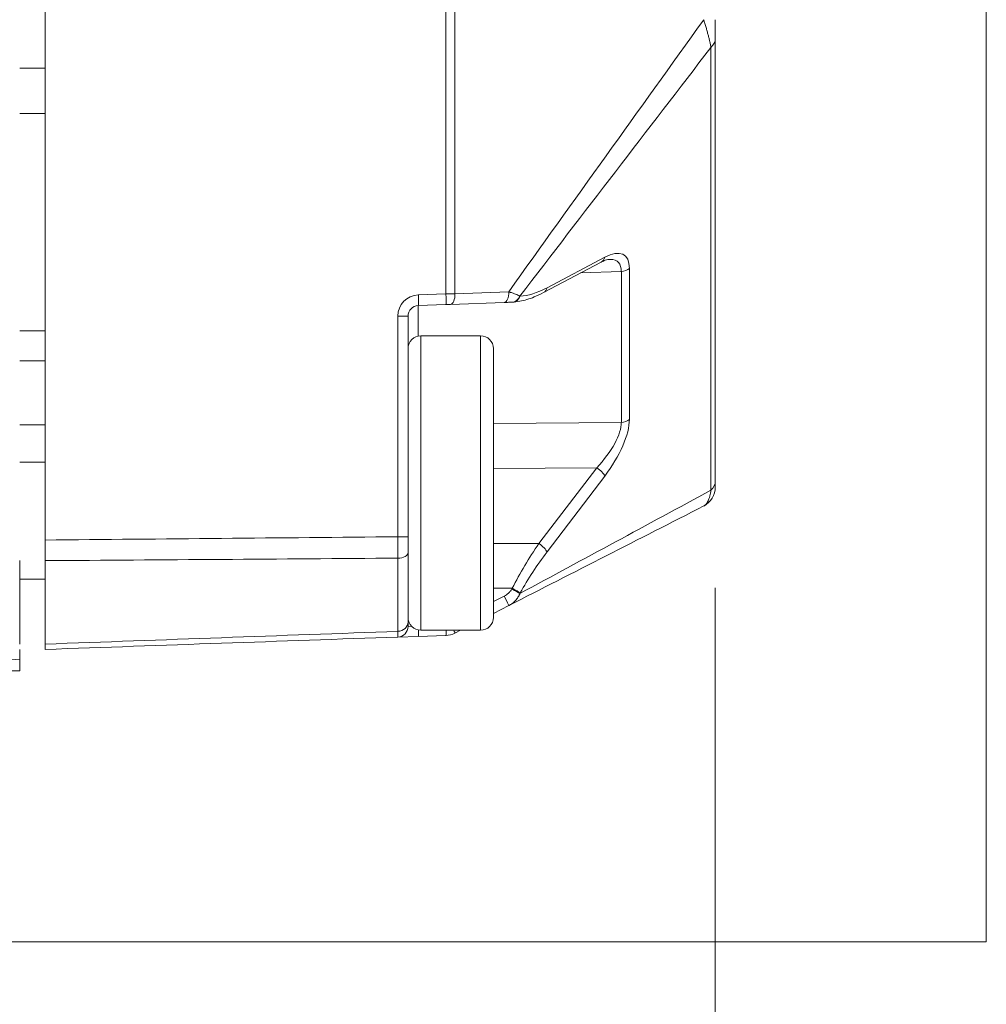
# Model space of a CAD drawing. Header units: millimetres. Extents: x 4 to 836, y 5 to 589.
# Tile 20 of 163: x 531 to 554, y 53 to 76. Entities that reach past the tile are written whole.
import ezdxf

# ---------------------------------------------------------------- set-up
doc = ezdxf.new("R2010")
doc.units = ezdxf.units.MM
doc.layers.add('1', color=7, linetype='Continuous', true_color=0xffffff)
doc.styles.add('ideas_simplex', font='simplex.shx')
doc.dimstyles.get("Standard").update_dxf_attribs({"dimtxt": 0.18, "dimasz": 0.18, "dimexe": 0.18, "dimexo": 0.0625, "dimgap": 0.09, "dimtad": 0, "dimtih": 1, "dimtoh": 1, "dimdec": 4, "dimzin": 0, "dimdsep": 46, "dimtxsty": 'Standard', "dimcen": 0.09, "dimadec": 0, "dimazin": 0, "dimtfac": 1, "dimtdec": 4, "dimtofl": 0, "dimtmove": 0, "dimatfit": 3, "dimfxl": 1, "dimtolj": 1, "dimtzin": 0, "dimarcsym": 0})

# ---------------------------------------------------------------- blocks, each defined once
blk = doc.blocks.new('_U9')
at = {"layer": '1', "color": 152, "lineweight": 13}
for p, q in [((469.858102, 112.831519), (469.858102, 30.116305)), ((547.158102, 62.954582), (547.158102, 30.116305))]:
    blk.add_line(p, q, dxfattribs=at)
at = {"layer": '1', "color": 87, "lineweight": 25}
for p, q in [((502.905602, 39.241305), (501.405602, 39.241305)), ((501.405602, 39.241305), (501.405602, 33.616305)), ((515.610602, 39.241305), (514.110602, 39.241305)), ((515.610602, 33.616305), (515.610602, 39.241305)), ((501.405602, 33.616305), (502.905602, 33.616305)), ((514.110602, 33.616305), (515.610602, 33.616305))]:
    blk.add_line(p, q, dxfattribs=at)
at = {"layer": '1', "color": 27, "lineweight": 13}
blk.add_line((547.158102, 32.116305), (469.858102, 32.116305), dxfattribs=at)
at = {"layer": '1', "color": 27, "lineweight": 18}
for points in [[(469.858102, 32.116305), (472.8581, 32.645285), (472.858104, 31.587324)], [(547.158102, 32.116305), (544.158104, 31.587324), (544.1581, 32.645285)]]:
    blk.add_solid(points, dxfattribs=at)
at = {"layer": '1', "color": 87, "linetype": 'Continuous', "lineweight": 25, "char_height": 3, "attachment_point": 7, "line_spacing_factor": 1.204819, "style": 'ideas_simplex'}
for s, insert in [('\\W1.2097;77,3', (502.877102, 41.376305)), ('\\W1.1919;3.04', (502.877102, 34.063805))]:
    blk.add_mtext(s, dxfattribs=dict(at, insert=insert))

msp = doc.modelspace()

# ---------------------------------------------------------------- linework, layer by layer
at = {"layer": '1', "color": 251, "linetype": 'Continuous', "lineweight": 18}
for p in [(553.508, 193.366), (463.492, 54.655)]:
    msp.add_line(p, (553.508, 54.655), dxfattribs=at)
at = {"layer": '1', "color": 143, "linetype": 'Continuous', "lineweight": 18}
for p, q in [((531.458, 64.074), (531.458, 183.947)), ((547.158, 75.834), (547.158, 65.455)), ((543.133, 69.873), (544.487, 70.589)), ((544.483, 70.587), (544.487, 70.589)), ((540.847, 69.594), (540.199, 69.571)), ((540.952, 69.597), (540.847, 69.594)), ((542.211, 69.641), (540.952, 69.597)), ((539.958, 69.321), (539.958, 64.15)), ((531.458, 68.975), (530.858, 68.975)), ((539.958, 63.774), (539.958, 62.15)), ((530.858, 61.635), (530.858, 63.591)), ((531.458, 63.59), (531.458, 61.635)), ((530.858, 63.16), (531.458, 63.16)), ((542.316, 62.536), (541.958, 62.353)), ((541.19, 61.96), (541.057, 61.893)), ((540.199, 61.816), (539.717, 61.799)), ((540.847, 61.838), (540.199, 61.816)), ((530.858, 61.51), (530.858, 61.262)), ((530.858, 61.01), (530.858, 61.262)), ((521.065, 61.01), (530.858, 61.01))]:
    msp.add_line(p, q, dxfattribs=at)
at = {"layer": '1', "color": 143, "linetype": 'Continuous', "lineweight": 13}
for p, q in [((540.847, 69.844), (540.847, 178.177)), ((541.057, 178.173), (541.057, 69.847)), ((547.055, 65.239), (547.055, 75.619)), ((543.215, 69.986), (544.569, 70.703)), ((545.145, 70.439), (545.145, 66.9)), ((544.956, 70.37), (544, 70.332)), ((544.956, 66.831), (544.956, 70.37)), ((540.199, 69.821), (540.847, 69.844)), ((540.847, 69.844), (541.057, 69.847)), ((541.057, 69.847), (542.316, 69.891)), ((542.579, 69.79), (542.588, 69.79)), ((540.199, 69.571), (540.199, 68.855)), ((539.958, 69.321), (539.717, 69.321)), ((539.717, 64.15), (539.717, 69.321)), ((531.458, 68.275), (530.858, 68.275)), ((530.858, 66.771), (531.458, 66.771)), ((541.958, 66.804), (544.956, 66.831)), ((531.458, 65.9), (530.858, 65.9)), ((544.379, 65.769), (541.958, 65.747)), ((543.025, 63.99), (544.379, 65.769)), ((544.569, 65.573), (543.215, 63.795)), ((539.958, 64.15), (539.717, 64.15)), ((541.958, 63.996), (543.025, 63.99)), ((539.717, 61.933), (539.717, 63.649)), ((542.398, 62.943), (541.958, 62.946)), ((542.39, 62.927), (542.398, 62.943)), ((542.588, 62.835), (542.579, 62.819)), ((541.958, 62.629), (542.211, 62.759)), ((539.958, 62.049), (540.04, 62.054)), ((530.858, 61.262), (525.432, 61.703))]:
    msp.add_line(p, q, dxfattribs=at)
at = {"layer": '1', "color": 92, "linetype": 'Continuous', "lineweight": 13}
for p, q in [((530.858, 75.132), (531.458, 75.132)), ((531.458, 74.071), (530.858, 74.071))]:
    msp.add_line(p, q, dxfattribs=at)
at = {"layer": '1', "color": 252, "linetype": 'Continuous', "lineweight": 13}
for p, q in [((540.258, 62.522), (540.258, 68.86)), ((541.658, 61.96), (541.658, 68.86)), ((540.258, 61.96), (540.258, 62.522))]:
    msp.add_line(p, q, dxfattribs=at)
at = {"layer": '1', "color": 252, "linetype": 'Continuous', "lineweight": 18}
for p, q in [((541.658, 68.86), (540.258, 68.86)), ((541.958, 68.56), (541.958, 62.26)), ((540.258, 61.96), (541.658, 61.96))]:
    msp.add_line(p, q, dxfattribs=at)
at = {"layer": '1', "color": 143, "linetype": 'Continuous', "lineweight": 13}
msp.add_arc((540.217, 69.321), 0.5, 92, 180, dxfattribs=at)
at = {"layer": '1', "color": 143, "linetype": 'Continuous', "lineweight": 18}
for centre, radius, start, end in [((540.208, 69.321), 0.25, 92, 180), ((546.658, 65.316), 0.5, 297.0674, 0), ((539.708, 62.049), 0.25, 272, 0), ((540.83, 62.338), 0.5, 272, 297.0674)]:
    msp.add_arc(centre, radius, start, end, dxfattribs=at)
at = {"layer": '1', "color": 252, "linetype": 'Continuous', "lineweight": 18}
for centre, start, end in [((540.258, 68.56), 90, 180), ((541.658, 68.56), 0, 90), ((540.258, 62.26), 180, 270), ((541.658, 62.26), 270, 0)]:
    msp.add_arc(centre, 0.3, start, end, dxfattribs=at)
at = {"layer": '1', "color": 143, "linetype": 'Continuous', "lineweight": 13}
for centre, major_axis, ratio, start_param, end_param in [((546.658, 75.834), (-0.5, 0), 0.707107, 2.487094, 3.141593), ((544.159, 69.514), (0.865, 1.236), 0.383064, 5.782406, 6.925118), ((544.37, 70.81), (-0.117, 0.221), 0.757824, 3.141611, 3.862077), ((543.961, 69.622), (0.919, 0.964), 0.394251, 5.885568, 6.621404), ((544.947, 70.547), (0.25, 0), 0.707107, 4.747296, 5.628687), ((544.104, 72.595), (1.874, 2.711), 0.3839, 3.419861, 3.777738), ((543.017, 70.094), (-0.117, 0.221), 0.757824, 3.141088, 3.862077), ((540.191, 69.821), (0.009, -0.25), 0.034878, 0, 1.569578), ((540.838, 69.844), (0.009, -0.25), 0.034878, 0, 1.569578), ((540.943, 69.847), (0.009, -0.25), 0.454819, 0, 1.554915), ((542.203, 69.891), (-0.009, 0.25), 0.454819, 3.141593, 4.696508), ((542.381, 69.898), (0.009, -0.25), 0.874957, 0, 1.095182), ((542.39, 69.898), (0.009, -0.25), 0.874957, 0, 1.095182), ((543.961, 66.115), (0.917, 0.932), 0.413977, 4.747937, 5.890648), ((544.159, 66.007), (0.863, 1.209), 0.395235, 4.634614, 5.777326), ((544.947, 67.007), (0.25, 0), 0.707107, 4.747296, 5.628687), ((544.37, 65.681), (0.199, -0.151), 0.305106, 0.46902, 1.756215), ((546.658, 65.455), (-0.5, 0), 0.707107, 2.487094, 3.141593), ((543.906, 62.933), (1.824, 2.907), 0.383985, 1.445959, 1.803836), ((543.017, 63.902), (0.199, -0.151), 0.305106, 0.46902, 1.756215), ((539.708, 63.774), (0.25, 0), 0.501238, 4.747296, 6.283185), ((544.104, 62.825), (1.867, 2.637), 0.399466, 1.484849, 1.842726), ((542.381, 62.927), (-0.219, 0.121), 0.016898, 3.586662, 4.681844), ((542.39, 62.943), (0.219, -0.121), 0.016898, 0.44507, 1.540252), ((542.203, 62.759), (-0.114, 0.223), 0.031081, 3.141593, 4.696508), ((539.708, 62.15), (0.25, 0), 0.865309, 4.747296, 6.283185), ((540.191, 62.065), (0.009, -0.25), 0.034878, 0, 1.158521), ((540.838, 62.088), (0.009, -0.25), 0.034878, 0, 1.033028), ((540.943, 62.115), (0.114, -0.223), 0.031081, 0, 0.785186)]:
    msp.add_ellipse(centre, major_axis=major_axis, ratio=ratio, start_param=start_param, end_param=end_param, dxfattribs=at)
at = {"layer": '1', "color": 143, "linetype": 'Continuous', "lineweight": 18}
msp.add_ellipse((543.961, 69.622), major_axis=(0.919, 0.964), ratio=0.394251, start_param=0.338218, end_param=0.387194, dxfattribs=at)
at = {"layer": '1', "color": 143, "linetype": 'Continuous', "lineweight": 13}
for points in [[(542.316, 69.891), (543.839, 72.017), (545.363, 74.143), (546.886, 76.268)], [(547.055, 75.619), (545.563, 73.676), (544.071, 71.733), (542.579, 69.79)], [(542.579, 62.819), (544.071, 63.626), (545.563, 64.433), (547.055, 65.239)], [(531.458, 64.074), (534.211, 64.099), (536.964, 64.124), (539.717, 64.15)], [(539.717, 63.649), (536.964, 63.629), (534.211, 63.609), (531.458, 63.59)], [(531.458, 61.635), (534.211, 61.734), (536.964, 61.834), (539.717, 61.933)]]:
    msp.add_open_spline(points, degree=3, dxfattribs=at)
for points, knots in [([(547.055, 75.619), (547.054, 75.621), (547.054, 75.624), (547.053, 75.629), (547.052, 75.637), (547.049, 75.655), (547.042, 75.693), (547.034, 75.729), (547.026, 75.766), (547.023, 75.779), (547.017, 75.804), (547.007, 75.843), (546.99, 75.911), (546.975, 75.968), (546.962, 76.012), (546.958, 76.026), (546.95, 76.056), (546.937, 76.101), (546.923, 76.146), (546.909, 76.191), (546.902, 76.214), (546.895, 76.238), (546.89, 76.253), (546.888, 76.261), (546.886, 76.268)], [0, 0, 0, 0, 0.015625, 0.015625, 0.03125, 0.0625, 0.125, 0.25, 0.25, 0.3125, 0.3125, 0.375, 0.5, 0.625, 0.625, 0.6875, 0.6875, 0.75, 0.875, 0.875, 0.9375, 0.96875, 0.96875, 1, 1, 1, 1]), ([(542.316, 69.891), (542.32, 69.89), (542.324, 69.889), (542.331, 69.887), (542.342, 69.883), (542.366, 69.876), (542.386, 69.869), (542.425, 69.856), (542.45, 69.847), (542.495, 69.83), (542.515, 69.821), (542.542, 69.809), (542.55, 69.805), (542.562, 69.799), (542.567, 69.796), (542.573, 69.793), (542.576, 69.792), (542.578, 69.791), (542.578, 69.79), (542.579, 69.79)], [0, 0, 0, 0, 0.03125, 0.03125, 0.0625, 0.125, 0.25, 0.25, 0.5, 0.5, 0.75, 0.75, 0.875, 0.875, 0.9375, 0.96875, 0.984375, 0.984375, 1, 1, 1, 1]), ([(546.886, 64.871), (546.888, 64.872), (546.89, 64.874), (546.895, 64.876), (546.902, 64.881), (546.919, 64.893), (546.932, 64.906), (546.946, 64.921), (546.95, 64.926), (546.958, 64.938), (546.971, 64.956), (546.982, 64.976), (547.004, 65.022), (547.017, 65.057), (547.031, 65.109), (547.034, 65.12), (547.039, 65.142), (547.044, 65.165), (547.049, 65.195), (547.052, 65.217), (547.053, 65.226), (547.054, 65.233), (547.054, 65.236), (547.055, 65.239)], [0, 0, 0, 0, 0.03125, 0.03125, 0.0625, 0.125, 0.25, 0.25, 0.3125, 0.3125, 0.375, 0.5, 0.5, 0.75, 0.75, 0.8125, 0.8125, 0.875, 0.9375, 0.96875, 0.984375, 0.984375, 1, 1, 1, 1]), ([(539.717, 63.649), (539.717, 63.687), (539.717, 63.726), (539.717, 63.807), (539.717, 63.848), (539.717, 63.911), (539.717, 63.933), (539.717, 63.976), (539.717, 63.997), (539.717, 64.062), (539.717, 64.106), (539.717, 64.15)], [0, 0, 0, 0, 0.25, 0.25, 0.5, 0.5, 0.625, 0.625, 0.75, 0.75, 1, 1, 1, 1]), ([(542.211, 62.759), (542.23, 62.768), (542.248, 62.779), (542.281, 62.803), (542.297, 62.816), (542.328, 62.844), (542.342, 62.859), (542.368, 62.892), (542.379, 62.909), (542.39, 62.927)], [0, 0, 0, 0, 0.25, 0.25, 0.5, 0.5, 0.75, 0.75, 1, 1, 1, 1]), ([(542.579, 62.819), (542.576, 62.812), (542.573, 62.804), (542.566, 62.789), (542.555, 62.767), (542.542, 62.745), (542.515, 62.704), (542.495, 62.678), (542.461, 62.642), (542.449, 62.63), (542.425, 62.608), (542.4, 62.588), (542.373, 62.569), (542.352, 62.556), (542.345, 62.552), (542.331, 62.544), (542.324, 62.54), (542.316, 62.536)], [0, 0, 0, 0, 0.0625, 0.0625, 0.125, 0.25, 0.25, 0.5, 0.5, 0.625, 0.625, 0.75, 0.875, 0.875, 0.9375, 0.9375, 1, 1, 1, 1]), ([(539.717, 61.799), (539.717, 61.799), (539.717, 61.8), (539.717, 61.802), (539.717, 61.805), (539.717, 61.813), (539.717, 61.822), (539.717, 61.844), (539.717, 61.859), (539.717, 61.892), (539.717, 61.911), (539.717, 61.933)], [0, 0, 0, 0, 0.125, 0.125, 0.25, 0.25, 0.5, 0.5, 0.75, 0.75, 1, 1, 1, 1])]:
    msp.add_open_spline(points, degree=3, knots=knots, dxfattribs=at)
at = {"layer": '1', "color": 143, "linetype": 'Continuous', "lineweight": 18}
for points, knots in [([(547.158, 76.268), (547.158, 76.229), (547.158, 76.19), (547.158, 76.132), (547.158, 76.113), (547.158, 76.075), (547.158, 76.056), (547.158, 76), (547.158, 75.963), (547.158, 75.911), (547.158, 75.895), (547.158, 75.863), (547.158, 75.848), (547.158, 75.834)], [0, 0, 0, 0, 0.25, 0.25, 0.375, 0.375, 0.5, 0.5, 0.75, 0.75, 0.875, 0.875, 1, 1, 1, 1]), ([(544.487, 70.589), (544.522, 70.607), (544.596, 70.643), (544.672, 70.651), (544.676, 70.652), (544.676, 70.652)], [0, 0, 0, 0, 0.370987, 0.974733, 1, 1, 1, 1]), ([(542.398, 69.648), (542.457, 69.651), (542.628, 69.669), (542.873, 69.746), (543.061, 69.834), (543.133, 69.873)], [0, 0, 0, 0, 0.245928, 0.708471, 1, 1, 1, 1]), ([(542.39, 69.648), (542.379, 69.647), (542.368, 69.647), (542.342, 69.646), (542.328, 69.646), (542.297, 69.644), (542.281, 69.644), (542.248, 69.643), (542.23, 69.642), (542.211, 69.641)], [0, 0, 0, 0, 0.25, 0.25, 0.5, 0.5, 0.75, 0.75, 1, 1, 1, 1]), ([(547.158, 65.455), (547.158, 65.441), (547.158, 65.428), (547.158, 65.405), (547.158, 65.395), (547.158, 65.368), (547.158, 65.355), (547.158, 65.34), (547.158, 65.335), (547.158, 65.328), (547.158, 65.325), (547.158, 65.318), (547.158, 65.316), (547.158, 65.316)], [0, 0, 0, 0, 0.125203, 0.125203, 0.250407, 0.250407, 0.500813, 0.500813, 0.626016, 0.626016, 0.75122, 0.75122, 1, 1, 1, 1]), ([(531.458, 63.59), (531.458, 63.627), (531.458, 63.703), (531.458, 63.782), (531.458, 63.843), (531.458, 63.864), (531.458, 63.905), (531.458, 63.926), (531.458, 63.989), (531.458, 64.031), (531.458, 64.074)], [0, 0, 0, 0, 0.25, 0.5, 0.5, 0.625, 0.625, 0.75, 0.75, 1, 1, 1, 1]), ([(539.958, 64.15), (539.958, 64.117), (539.958, 64.084), (539.958, 64.019), (539.958, 63.987), (539.958, 63.924), (539.958, 63.893), (539.958, 63.832), (539.958, 63.802), (539.958, 63.774)], [0, 0, 0, 0, 0.25, 0.25, 0.5, 0.5, 0.75, 0.75, 1, 1, 1, 1]), ([(539.958, 62.15), (539.958, 62.133), (539.958, 62.119), (539.958, 62.093), (539.958, 62.083), (539.958, 62.066), (539.958, 62.059), (539.958, 62.051), (539.958, 62.049), (539.958, 62.049)], [0, 0, 0, 0, 0.25, 0.25, 0.5, 0.5, 0.75, 0.75, 1, 1, 1, 1]), ([(531.458, 61.51), (531.458, 61.51), (531.458, 61.516), (531.458, 61.531), (531.458, 61.547), (531.458, 61.553), (531.458, 61.566), (531.458, 61.573), (531.458, 61.597), (531.458, 61.615), (531.458, 61.635)], [0, 0, 0, 0, 0.25, 0.5, 0.5, 0.625, 0.625, 0.75, 0.75, 1, 1, 1, 1])]:
    msp.add_open_spline(points, degree=3, knots=knots, dxfattribs=at)
for points in [[(546.886, 64.871), (545.363, 64.093), (543.839, 63.315), (542.316, 62.536)], [(539.717, 61.799), (536.964, 61.703), (534.211, 61.607), (531.458, 61.51)]]:
    msp.add_open_spline(points, degree=3, dxfattribs=at)

# ---------------------------------------------------------------- dimensions: what is measured, and where the dimension line sits
at = {"layer": '1', "color": 87, "linetype": 'Continuous', "lineweight": 25}
dim = msp.add_linear_dim(base=(547.158, 32.116), p1=(469.858, 116.23), p2=(547.158, 65.455), angle=180, text='<>\\P[\\C87;\\H3.00;\\Fsimplex.shx;3.04\\Fsimplex.shx;\\H3.00;\\C87; ]', dimstyle='Standard', override={"dimtxt": 3, "dimasz": 3, "dimexe": 2, "dimexo": 2.5, "dimgap": 1.5, "dimtad": 1, "dimtih": 0, "dimtoh": 0, "dimdec": 2, "dimlfac": 1, "dimzin": 8, "dimdsep": 44, "dimlunit": 2, "dimtxsty": 'ideas_simplex', "dimsah": 1, "dimse1": 0, "dimse2": 0, "dimsd1": 0, "dimsd2": 0, "dimclrd": 27, "dimclre": 152, "dimclrt": 87, "dimtol": 0, "dimtm": -0.1, "dimtfac": 0.5, "dimtdec": 2, "dimtofl": 1, "dimtmove": 0, "dimtzin": 8, "dimlwd": 13, "dimlwe": 13}, dxfattribs=at)
dim.commit()
dim.dimension.update_dxf_attribs({"geometry": '_U9', "text_midpoint": (508.508, 32.116), "dimtype": 160})

doc.saveas('drawing.dxf')
